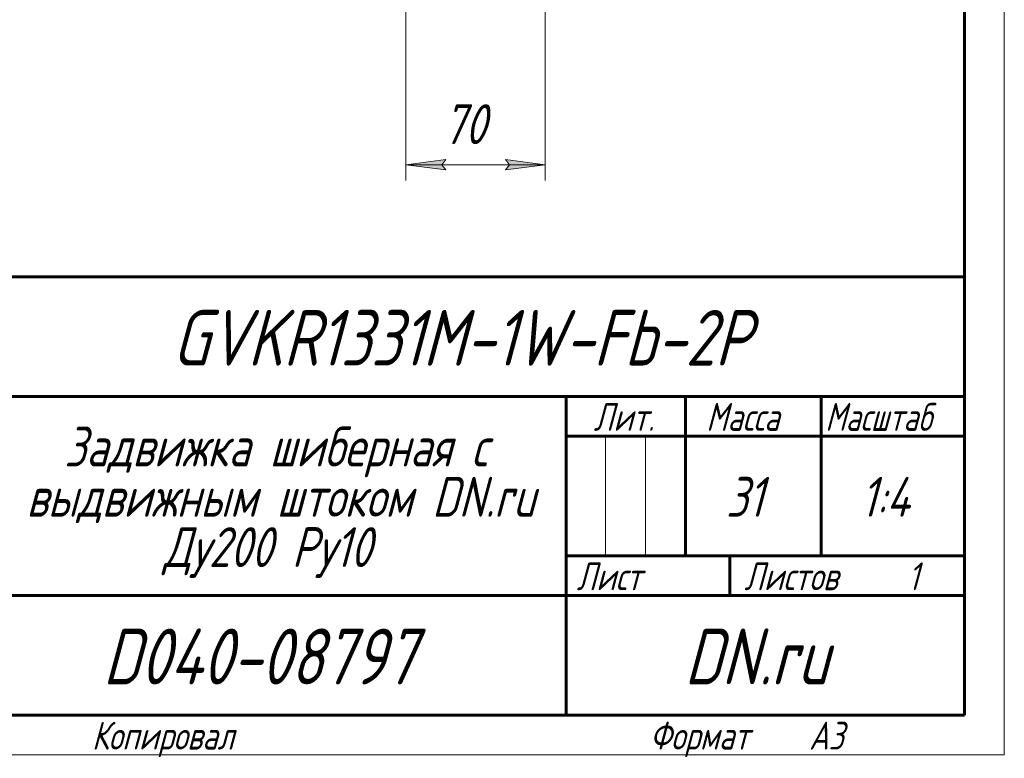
# Model space of a CAD drawing. Header units: millimetres. Extents: x -40 to 297, y 0 to 429.
# Tile 2 of 5: x 173 to 297, y 0 to 92. Entities that reach past the tile are written whole.
import ezdxf

# ---------------------------------------------------------------- set-up
doc = ezdxf.new("R2010")
doc.units = ezdxf.units.MM
doc.linetypes.add('K5LT_BASIC', pattern=[0])
doc.linetypes.add('K5LT_THIN', pattern=[0])
doc.layers.add('Системный слой', color=7, linetype='Continuous')
doc.layers.add('Системный слой (1)', color=251, linetype='Continuous', true_color=0x6c6c6c)
doc.styles.add('KDIMTEXTSTYLE', font='txt', dxfattribs={"width": 0.96, "oblique": 15, "height": 5})
doc.styles.add('KTEXTSTYLE', font='txt', dxfattribs={"width": 0.96, "height": 5})
doc.dimstyles.new('KDIMSTYLE (0.25)', dxfattribs={"dimtxt": 5, "dimasz": 1, "dimexe": 2, "dimexo": 0, "dimgap": 1, "dimtad": 1, "dimlfac": 4, "dimtxsty": 'KDIMTEXTSTYLE', "dimsah": 1, "dimcen": 0, "dimdle": 1, "dimadec": 0, "dimazin": 0, "dimtfac": 0.667, "dimtmove": 0, "dimatfit": 3, "dimfxl": 1, "dimtvp": 1, "dimtolj": 1, "dimtzin": 0, "dimarcsym": 0})

# ---------------------------------------------------------------- blocks, each defined once
blk = doc.blocks.new('D2')
at = {"layer": 'Системный слой (1)'}
for points in [[(128.07, 159.71), (131.54, 163.38), (127.24, 160.73), (128.05, 160.54)], [(65.58, 109.76), (69.88, 112.4), (69.08, 112.6), (69.05, 113.42)]]:
    blk.add_hatch(color=7, dxfattribs=at).paths.add_polyline_path(points)
at = {"layer": 'Системный слой (1)', "color": 7, "linetype": 'K5LT_THIN', "lineweight": 18, "true_color": 0xffffff}
for p, q in [((131.54, 163.38), (137.14, 167.93)), ((137.14, 167.93), (155.39, 167.93)), ((65.58, 109.76), (131.54, 163.38)), ((127.24, 160.73), (131.54, 163.38)), ((131.54, 163.38), (128.07, 159.71)), ((128.05, 160.54), (127.24, 160.73)), ((128.07, 159.71), (128.05, 160.54)), ((65.58, 109.76), (69.05, 113.42)), ((69.05, 113.42), (69.08, 112.6)), ((69.08, 112.6), (69.88, 112.4)), ((69.88, 112.4), (65.58, 109.76))]:
    blk.add_line(p, q, dxfattribs=at)
blk.add_wipeout([(139.14, 168.93), (139.14, 176.31), (152.82, 176.31), (152.82, 168.93)]).dxf.layer = 'Системный слой (1)'
at = {"layer": 'Системный слой (1)', "color": 7, "char_height": 5, "attachment_point": 1, "style": 'KTEXTSTYLE'}
for s, insert in [('\\fArial|b0|c204|p34;\\H5.0;\\W1.000;\\Q15;\\fGOST Type AU|b0|i0|c204|p34;\\Q15;\\W0.960;⌀', (139.14, 175.52)), ('\\fArial|b0|c204|p34;\\H5.0;\\W1.000;\\Q15;\\fGOST Type AU|b0|i0|c204|p34;\\Q15;\\W0.960;340', (142.45, 175.52))]:
    blk.add_mtext(s, dxfattribs=dict(at, insert=insert))
blk = doc.blocks.new('KDIMARROW_01')
at = {"layer": 'Системный слой'}
blk.add_hatch(color=0, dxfattribs=at).paths.add_polyline_path([(0, 0), (-5, 0.66), (-4.5, 0), (-5, -0.66)])
at = {"layer": 'Системный слой', "color": 0, "linetype": 'K5LT_THIN', "lineweight": 18}
for p, q in [((-4.5, 0), (-5, 0.66)), ((-5, 0.66), (0, 0)), ((0, 0), (-5, -0.66)), ((-5, -0.66), (-4.5, 0))]:
    blk.add_line(p, q, dxfattribs=at)
at = {"layer": 'Системный слой (1)', "color": 0, "linetype": 'K5LT_THIN', "lineweight": 18}
blk.add_line((98.56, 136.57), (98.31, 136.57), dxfattribs=at)
blk = doc.blocks.new('D4')
at = {"layer": 'Системный слой (1)'}
for points in [[(128.78, 146.73), (133.26, 149.04), (128.34, 147.97), (129.03, 147.52)], [(68.79, 125.17), (68.09, 125.62), (68.34, 126.41), (63.86, 124.1)]]:
    blk.add_hatch(color=7, dxfattribs=at).paths.add_polyline_path(points)
at = {"layer": 'Системный слой (1)', "color": 7, "linetype": 'K5LT_THIN', "lineweight": 18, "true_color": 0xffffff}
for p, q in [((133.26, 149.04), (143.55, 152.73)), ((143.55, 152.73), (161.81, 152.73)), ((63.86, 124.1), (133.26, 149.04)), ((128.34, 147.97), (133.26, 149.04)), ((133.26, 149.04), (128.78, 146.73)), ((129.03, 147.52), (128.34, 147.97)), ((128.78, 146.73), (129.03, 147.52)), ((63.86, 124.1), (68.34, 126.41)), ((68.34, 126.41), (68.09, 125.62)), ((68.79, 125.17), (63.86, 124.1)), ((68.09, 125.62), (68.79, 125.17))]:
    blk.add_line(p, q, dxfattribs=at)
blk.add_wipeout([(145.55, 153.73), (145.55, 161.12), (159.24, 161.12), (159.24, 153.73)]).dxf.layer = 'Системный слой (1)'
at = {"layer": 'Системный слой (1)', "color": 7, "char_height": 5, "attachment_point": 1, "style": 'KTEXTSTYLE'}
for s, insert in [('\\fArial|b0|c204|p34;\\H5.0;\\W1.000;\\Q15;\\fGOST Type AU|b0|i0|c204|p34;\\Q15;\\W0.960;⌀', (145.55, 160.32)), ('\\fArial|b0|c204|p34;\\H5.0;\\W1.000;\\Q15;\\fGOST Type AU|b0|i0|c204|p34;\\Q15;\\W0.960;295', (148.86, 160.32))]:
    blk.add_mtext(s, dxfattribs=dict(at, insert=insert))
blk = doc.blocks.new('D5')
at = {"layer": 'Системный слой (1)'}
for points in [[(82.4, 148.37), (77.9, 150.64), (81.66, 147.28), (81.62, 148.11)], [(119.22, 122.5), (115.46, 125.85), (115.51, 125.03), (114.72, 124.77)]]:
    blk.add_hatch(color=7, dxfattribs=at).paths.add_polyline_path(points)
at = {"layer": 'Системный слой (1)', "color": 7, "linetype": 'K5LT_THIN', "lineweight": 18, "true_color": 0xffffff}
for p, q in [((77.9, 150.64), (82.4, 148.37)), ((81.66, 147.28), (77.9, 150.64)), ((77.9, 150.64), (119.22, 122.5)), ((82.4, 148.37), (81.62, 148.11)), ((81.62, 148.11), (81.66, 147.28)), ((114.72, 124.77), (115.51, 125.03)), ((115.51, 125.03), (115.46, 125.85)), ((115.46, 125.85), (119.22, 122.5)), ((119.22, 122.5), (114.72, 124.77)), ((119.22, 122.5), (136.99, 110.4)), ((136.99, 110.4), (158.68, 110.4))]:
    blk.add_line(p, q, dxfattribs=at)
blk.add_wipeout([(138.99, 111.4), (138.99, 118.78), (155.98, 118.78), (155.98, 111.4)]).dxf.layer = 'Системный слой (1)'
at = {"layer": 'Системный слой (1)', "color": 7, "insert": (138.99, 117.99), "char_height": 5, "attachment_point": 1, "style": 'KTEXTSTYLE'}
blk.add_mtext('\\fArial|b0|c204|p34;\\H5.0;\\W1.000;\\Q15;\\fGOST Type AU|b0|i0|c204|p34;\\Q15;\\W0.960;DN200', dxfattribs=at)
blk = doc.blocks.new('D7')
at = {"layer": 'Системный слой (1)', "color": 7, "linetype": 'K5LT_THIN', "lineweight": 18, "true_color": 0xffffff}
for p, q in [((221.9, 103.57), (221.9, 72.08)), ((239.4, 103.57), (239.4, 72.08)), ((226.9, 73.42), (221.9, 74.08)), ((221.9, 74.08), (239.4, 74.08)), ((226.4, 74.08), (226.9, 73.42)), ((239.4, 74.08), (234.4, 73.42)), ((234.4, 73.42), (234.9, 74.08))]:
    blk.add_line(p, q, dxfattribs=at)
blk.add_wipeout([(226.57, 75.08), (226.57, 82.46), (234.41, 82.46), (234.41, 75.08)]).dxf.layer = 'Системный слой (1)'
at = {"layer": 'Системный слой (1)'}
for points in [[(226.4, 74.08), (226.9, 74.74), (221.9, 74.08), (226.9, 73.42)], [(239.4, 74.08), (234.4, 74.74), (234.9, 74.08), (234.4, 73.42)]]:
    blk.add_hatch(color=7, dxfattribs=at).paths.add_polyline_path(points)
at = {"layer": 'Системный слой (1)', "color": 7, "linetype": 'K5LT_THIN', "lineweight": 18, "true_color": 0xffffff}
for p, q in [((221.9, 74.08), (226.9, 74.74)), ((226.9, 74.74), (226.4, 74.08)), ((234.9, 74.08), (234.4, 74.74)), ((234.4, 74.74), (239.4, 74.08))]:
    blk.add_line(p, q, dxfattribs=at)
at = {"layer": 'Системный слой (1)', "color": 7, "insert": (226.57, 81.67), "char_height": 5, "attachment_point": 1, "style": 'KTEXTSTYLE'}
blk.add_mtext('\\fArial|b0|c204|p34;\\H5.0;\\W1.000;\\Q15;\\fGOST Type AU|b0|i0|c204|p34;\\Q15;\\W0.960;70', dxfattribs=at)
blk = doc.blocks.new('U31')
at = {"color": 7, "linetype": 'K5LT_THIN', "lineweight": 18, "true_color": 0xffffff}
for p, q in [((297, 420), (297, 0)), ((246.96, 25), (246.96, 40)), ((251.98, 25), (251.98, 40)), ((297, 0), (0, 0))]:
    blk.add_line(p, q, dxfattribs=at)
at = {"color": 143, "linetype": 'K5LT_BASIC', "lineweight": 60, "true_color": 0x33acca}
for p, q in [((292, 415), (292, 5)), ((107, 60), (292, 60)), ((172, 45), (292, 45)), ((242, 5), (242, 45)), ((257, 25), (257, 45)), ((274, 25), (274, 45)), ((242, 40), (257, 40)), ((257, 40), (292, 40)), ((242, 25), (292, 25)), ((262.57, 20), (262.57, 25)), ((172, 20), (242, 20)), ((242, 20), (292, 20)), ((292, 5), (20, 5))]:
    blk.add_line(p, q, dxfattribs=at)
at = {"color": 7, "attachment_point": 1, "style": 'KTEXTSTYLE'}
for s, insert, char_height in [('\\fArial|b0|c204|p34;\\H5.0;\\W1.000;\\Q15;\\fGOST Type AU|b0|i0|c204|p34;\\Q15;\\W0.960;\\H7.00;GVKR1331M-1W-Fb-2P', (192.57, 55.86), 7), ('\\fArial|b0|c204|p34;\\H5.0;\\W1.000;\\Q15;\\fGOST Type AU|b0|i0|c204|p34;\\Q15;\\W0.926;\\H3.50;Масштаб', (274.52, 44.18), 3.5), ('\\fArial|b0|c204|p34;\\H5.0;\\W1.000;\\Q15;\\fGOST Type AU|b0|i0|c204|p34;\\Q15;\\W0.960;\\H3.50;Лит.', (245.47, 44.18), 3.5), ('\\fArial|b0|c204|p34;\\H5.0;\\W1.000;\\Q15;\\fGOST Type AU|b0|i0|c204|p34;\\Q15;\\W0.960;\\H3.50;Масса', (259.58, 44.18), 3.5), ('\\fArial|b0|c204|p34;\\H5.0;\\W1.000;\\Q15;\\fGOST Type AU|b0|i0|c204|p34;\\Q15;\\W0.960;Задвижка шиберная с', (179.04, 41.21), 5), ('\\fArial|b0|c204|p34;\\H5.0;\\W1.000;\\Q15;\\fGOST Type AU|b0|i0|c204|p34;\\Q15;\\W0.960;выдвижным штоком DN.ru', (174.27, 34.9), 5), ('\\fArial|b0|c204|p34;\\H5.0;\\W1.000;\\Q15;\\fGOST Type AU|b0|i0|c204|p34;\\Q15;\\W0.960;31', (262.08, 34.9), 5), ('\\fArial|b0|c204|p34;\\H5.0;\\W1.000;\\Q15;\\fGOST Type AU|b0|i0|c204|p34;\\Q15;\\W0.960;{\\c16737820;1:4}', (278.98, 34.9), 5), ('\\fArial|b0|c204|p34;\\H5.0;\\W1.000;\\Q15;\\fGOST Type AU|b0|i0|c204|p34;\\Q15;\\W0.960;Ду200 Ру10', (191.47, 28.59), 5), ('\\fArial|b0|c204|p34;\\H5.0;\\W1.000;\\Q15;\\fGOST Type AU|b0|i0|c204|p34;\\Q15;\\W0.960;\\H3.50;Лист', (243.32, 24.18), 3.5), ('\\fArial|b0|c204|p34;\\H5.0;\\W1.000;\\Q15;\\fGOST Type AU|b0|i0|c204|p34;\\Q15;\\W0.960;\\H3.50;Листов', (264.36, 24.18), 3.5), ('\\fArial|b0|c204|p34;\\H5.0;\\W1.000;\\Q15;\\fGOST Type AU|b0|i0|c204|p34;\\Q15;\\W0.960;\\H3.50;1', (284.91, 24.18), 3.5), ('\\fArial|b0|c204|p34;\\H5.0;\\W1.000;\\Q15;\\fGOST Type AU|b0|i0|c204|p34;\\Q15;\\W0.960;\\H7.00;D040-08797', (183.87, 15.86), 7), ('\\fArial|b0|c204|p34;\\H5.0;\\W1.000;\\Q15;\\fGOST Type AU|b0|i0|c204|p34;\\Q15;\\W0.960;\\H7.00;DN.ru', (256.84, 15.86), 7), ('\\fArial|b0|c204|p34;\\H5.0;\\W1.000;\\Q15;\\fGOST Type AU|b0|i0|c204|p34;\\Q15;\\W0.960;\\H3.50;Копировал', (182.5, 4.18), 3.5), ('\\fArial|b0|c204|p34;\\H5.0;\\W1.000;\\Q15;\\fGOST Type AU|b0|i0|c204|p34;\\Q15;\\W0.960;\\H3.50;Формат', (252.5, 4.18), 3.5), ('\\fArial|b0|c204|p34;\\H5.0;\\W1.000;\\Q15;\\fGOST Type AU|b0|i0|c204|p34;\\Q15;\\W0.960;\\H3.50;A3', (272.5, 4.18), 3.5)]:
    blk.add_mtext(s, dxfattribs=dict(at, insert=insert, char_height=char_height))

msp = doc.modelspace()

# ---------------------------------------------------------------- dimensions: what is measured, and where the dimension line sits
at = {"layer": 'Системный слой (1)', "color": 7}
dim = msp.add_diameter_dim_2p(p1=(-33.3453, 29.3262), p2=(230.4671, 243.8094), dimstyle='KDIMSTYLE (0.25)', override={"dimtih": 1, "dimtoh": 1, "dimpost": '\\fGOST Type AU|b0|c204|p34;\\H5.0;\\W0.960;\\Q15;<>', "dimblk1": 'KDIMARROW_01', "dimblk2": 'KDIMARROW_01', "dimclrt": 7, "dimtol": 1, "dimtp": 0, "dimtm": 0, "dimtdec": 5, "dimtmove": 1, "dimatfit": 2, "dimtolj": 1}, dxfattribs=at)
dim.commit()
dim.dimension.update_dxf_attribs({"geometry": 'D2', "text_midpoint": (139.1395, 167.9327), "dimtype": 163})

# ---------------------------------------------------------------- next in the draw order: dimensions: what is measured, and where the dimension line sits
dim = msp.add_diameter_dim_2p(p1=(-40.2504, 86.6913), p2=(237.3723, 186.4443), dimstyle='KDIMSTYLE (0.25)', override={"dimtih": 1, "dimtoh": 1, "dimpost": '\\fGOST Type AU|b0|c204|p34;\\H5.0;\\W0.960;\\Q15;<>', "dimblk1": 'KDIMARROW_01', "dimblk2": 'KDIMARROW_01', "dimclrt": 7, "dimtol": 1, "dimtp": 0, "dimtm": 0, "dimtdec": 5, "dimtmove": 1, "dimatfit": 2, "dimtolj": 1}, dxfattribs=at)
dim.commit()
dim.dimension.update_dxf_attribs({"geometry": 'D4', "text_midpoint": (145.5533, 152.7341), "dimtype": 163})

# ---------------------------------------------------------------- next in the draw order: dimensions: what is measured, and where the dimension line sits
dim = msp.add_diameter_dim_2p(p1=(15.9059, 192.8541), p2=(181.216, 80.2815), dimstyle='KDIMSTYLE (0.25)', override={"dimtih": 1, "dimtoh": 1, "dimpost": '\\fGOST Type AU|b0|c204|p34;\\H5.0;\\W0.960;\\Q15;<>', "dimblk1": 'KDIMARROW_01', "dimblk2": 'KDIMARROW_01', "dimclrt": 7, "dimtol": 1, "dimtp": 0, "dimtm": 0, "dimtdec": 5, "dimtmove": 1, "dimatfit": 2, "dimtolj": 1}, dxfattribs=at)
dim.commit()
dim.dimension.update_dxf_attribs({"geometry": 'D5', "text_midpoint": (138.9885, 110.3995), "dimtype": 163})
dim = msp.add_linear_dim(base=(221.9027, 74.0804), p1=(239.4027, 103.5678), p2=(221.9027, 103.5678), dimstyle='KDIMSTYLE (0.25)', override={"dimexo": 0, "dimpost": '\\fGOST Type AU|b0|c204|p34;\\H5.0;\\W0.960;\\Q15;<>', "dimblk1": 'KDIMARROW_01', "dimblk2": 'KDIMARROW_01', "dimse1": 0, "dimse2": 0, "dimclrt": 7, "dimtol": 1, "dimtp": 0, "dimtm": 0, "dimtdec": 5, "dimtolj": 1}, dxfattribs=at)
dim.commit()
dim.dimension.update_dxf_attribs({"geometry": 'D7', "text_midpoint": (230.6527, 74.0804), "dimtype": 160})

# ---------------------------------------------------------------- next in the draw order: block references
msp.add_blockref('U31', (0, 0))

doc.saveas('drawing.dxf')
